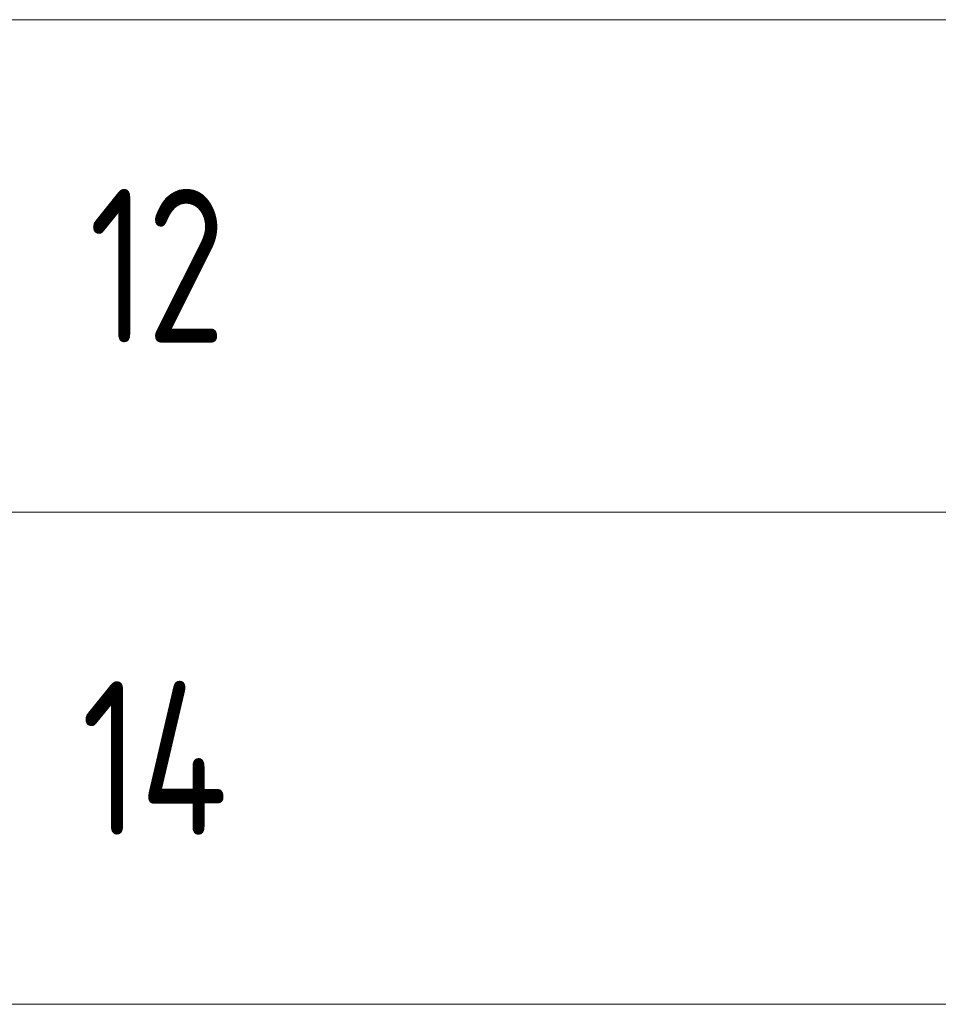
# Model space of a CAD drawing. Header units: metres. Extents: x -38 to 107, y -15 to 21.
# Tile 74 of 254: x 75.88 to 77.37, y 0.47 to 2.07. Entities that reach past the tile are written whole.
import ezdxf

# ---------------------------------------------------------------- set-up
doc = ezdxf.new("R2010")
doc.units = ezdxf.units.M
doc.layers.add('XR$5$Текст_ примечание', color=7, linetype='Continuous', lineweight=13)
doc.styles.add('ISOCPEUR', font='txt')

msp = doc.modelspace()

# ---------------------------------------------------------------- linework, layer by layer
at = {"layer": 'XR$5$Текст_ примечание', "color": 7, "linetype": 'Continuous', "lineweight": 13, "transparency": 33554687}
for p, q in [((86.4198, 2.0717), (67.9198, 2.0717)), ((86.4198, 1.2717), (67.9198, 1.2717)), ((86.4198, 0.4717), (67.9198, 0.4717))]:
    msp.add_line(p, q, dxfattribs=at)

# ---------------------------------------------------------------- texts
at = {"layer": 'XR$5$Текст_ примечание', "color": 7, "linetype": 'Continuous', "lineweight": 35, "transparency": 33554687, "char_height": 0.25, "attachment_point": 7, "style": 'ISOCPEUR'}
for s, insert, width in [('\\W0.75;12', (75.9925, 1.5467), 0.393567), ('\\W0.76;14', (75.98, 0.7467), 0.420468)]:
    msp.add_mtext(s, dxfattribs=dict(at, insert=insert, width=width))

doc.saveas('drawing.dxf')
